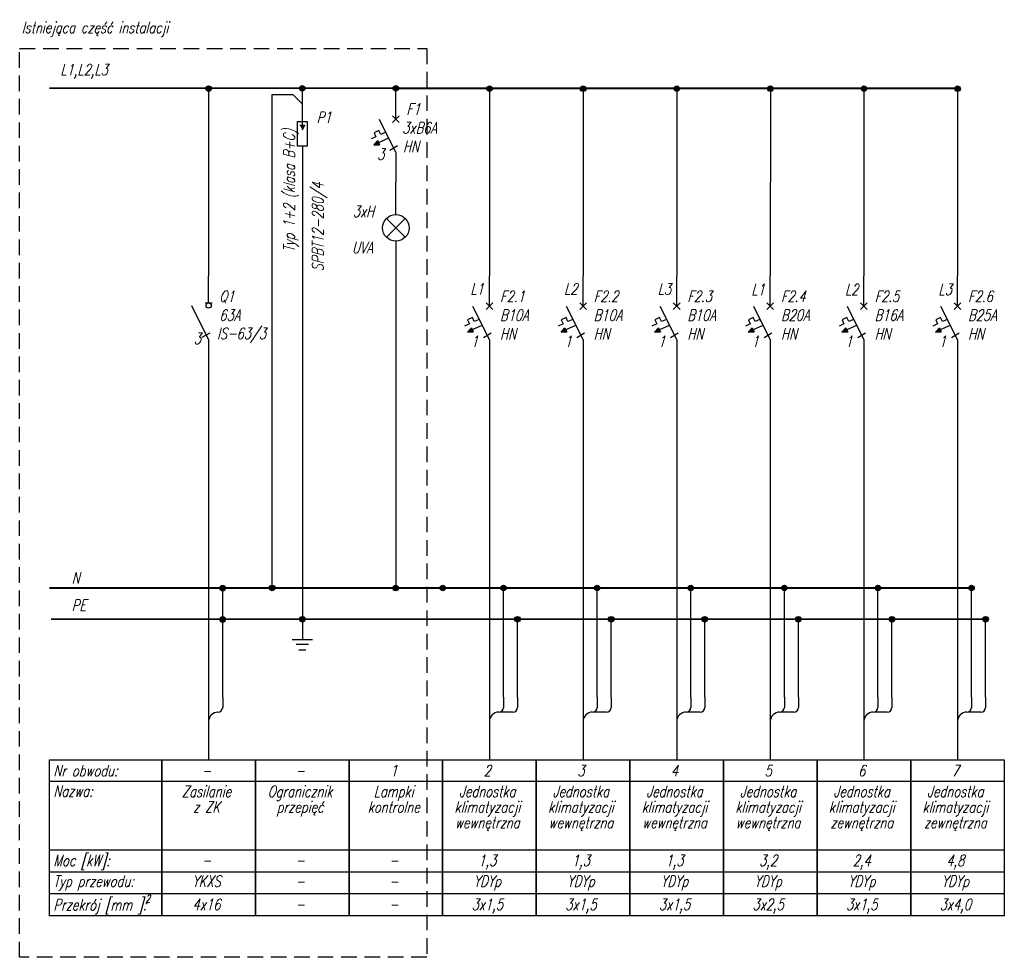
# Model space of a CAD drawing. Header units: millimetres. Extents: x 2267 to 3289, y 1358 to 1509.
# Tile 2 of 3: x 2690 to 2848, y 1358 to 1508. Entities that reach past the tile are written whole.
import ezdxf
from ezdxf.enums import TextEntityAlignment as Align

# ---------------------------------------------------------------- set-up
doc = ezdxf.new("R2010")
doc.units = ezdxf.units.MM
doc.linetypes.add('DASHED', pattern=[0.75, 0.5, -0.25])
for name, color, linetype in [('E_SCHEMAT_opis_0', 3, 'Continuous'), ('E_SCHEMAT_opis_1', 3, 'Continuous'), ('E_SCHEMAT_opis_2', 2, 'Continuous'), ('E_SCHEMAT_opis_3', 30, 'Continuous'), ('E_SCHEMAT_opis_4', 154, 'Continuous'), ('E_SCHEMAT_opis_5', 222, 'Continuous'), ('E_SCHEMAT_sprzęt', 4, 'Continuous')]:
    doc.layers.add(name, color=color, linetype=linetype)
doc.layers.add('E_SZYNY', color=10, linetype='Continuous', lineweight=30)
doc.styles.add('ELEKTRYKA', font='simplex.shx')
doc.styles.add('style3', font='arial.ttf', dxfattribs={"height": 10})

# ---------------------------------------------------------------- blocks, each defined once
blk = doc.blocks.new('SCHEMAT_tabelka_opis_edycja')
for p, q in [((15, -3.5), (0, -3.5)), ((15, -14.5), (0, -14.5)), ((15, -18), (0, -18)), ((15, -21.5), (0, -21.5))]:
    blk.add_line(p, q)
blk.add_lwpolyline([(0, 0), (15, 0), (15, -25), (0, -25)], close=True)
at = {"style": 'ELEKTRYKA', "oblique": 15, "width": 0.75}
for tag, p in [('NUMER_OBWODU:', (7.15, -2.66)), ('NAZWA_LINIJKA_1', (7.15, -5.98)), ('NAZWA_LINIJKA_2', (7.15, -8.48)), ('NAZWA_LINIJKA_3', (7.15, -10.98)), ('NAZWA_LINIJKA_4', (7.15, -13.48)), ('MOC:', (7.15, -17.05)), ('TYP_PRZEWODU:', (7.15, -20.37)), ('PRZEKRÓJ_PRZEWODU:', (7.15, -24.09))]:
    blk.add_attdef(tag, text='', height=1.8, dxfattribs=at).set_placement(p, align=Align.CENTER)
blk = doc.blocks.new('SCHEMAT_rozłącznik izolacyjny')
for p, q in [((0, -4.33), (0, 0)), ((-2.77, -4.73), (0, -10.27)), ((-0.54, -4.33), (0.54, -4.33)), ((-1.02, -9.83), (0.24, -9.14)), ((0, -10.27), (0, -15))]:
    blk.add_line(p, q)
blk.add_circle((0, -4.75), 0.418)
at = {"layer": 'E_SCHEMAT_opis_1', "style": 'style3'}
blk.add_attdef('OPIS_1', (1.71, -4.17), '', height=1.88, dxfattribs=at)
at = {"layer": 'E_SCHEMAT_opis_2', "style": 'style3'}
blk.add_attdef('OPIS_2', (1.71, -7.17), '', height=1.88, dxfattribs=at)
at = {"layer": 'E_SCHEMAT_opis_3', "style": 'style3'}
blk.add_attdef('OPIS_3', (1.71, -10.17), '', height=1.88, dxfattribs=at)
at = {"layer": 'E_SCHEMAT_opis_4', "style": 'style3'}
blk.add_attdef('OPIS_4', (1.71, -13.17), '', height=1.88, dxfattribs=at)
at = {"layer": 'E_SCHEMAT_opis_5', "style": 'style3'}
blk.add_attdef('OPIS_5', (-3.12, -11.86), '', height=1.5, dxfattribs=at)
blk = doc.blocks.new('SCHEMAT_uziemienie symbol ogólny')
for p, q in [((0, 0), (0, -3.3)), ((-1.65, -3.3), (1.65, -3.3)), ((1, -4.13), (-1, -4.13)), ((-0.56, -4.96), (0.56, -4.96))]:
    blk.add_line(p, q)
at = {"layer": 'E_SCHEMAT_opis_1', "style": 'style3'}
blk.add_attdef('OPIS_1', (1.71, -0.05), '', height=1.88, dxfattribs=at)
at = {"layer": 'E_SCHEMAT_opis_2', "style": 'style3'}
blk.add_attdef('OPIS_2', (1.71, -3.05), '', height=1.88, dxfattribs=at)
at = {"layer": 'E_SCHEMAT_opis_3', "style": 'style3'}
blk.add_attdef('OPIS_3', (1.71, -6.05), '', height=1.88, dxfattribs=at)
at = {"layer": 'E_SCHEMAT_opis_4', "style": 'style3'}
blk.add_attdef('OPIS_4', (1.71, -9.05), '', height=1.88, dxfattribs=at)
blk = doc.blocks.new('SCHEMAT_ochronnik przeciwprzepięciowy')
h = blk.add_hatch(color=256)
h.paths.add_polyline_path([(0, -6.67), (0.4, -5.95), (0, -5.95)])
h.paths.add_polyline_path([(0, -6.67), (0, -5.95), (-0.4, -5.95)])
for p, q in [((0, -6.38), (0, 0)), ((-0.4, -5.95), (0.4, -5.95)), ((0, -6.67), (0.4, -5.95)), ((0, -9.27), (0, -15))]:
    blk.add_line(p, q)
blk.add_lwpolyline([(-0.79, -5.33), (0.79, -5.33), (0.79, -9.27), (-0.79, -9.27)], close=True)
at = {"layer": 'E_SCHEMAT_opis_1', "style": 'style3'}
blk.add_attdef('OPIS_1', (1.71, -4.17), '', height=1.88, dxfattribs=at)
at = {"layer": 'E_SCHEMAT_opis_2', "style": 'style3'}
blk.add_attdef('OPIS_2', (1.71, -7.17), '', height=1.88, dxfattribs=at)
at = {"layer": 'E_SCHEMAT_opis_3', "style": 'style3'}
blk.add_attdef('OPIS_3', (1.71, -10.17), '', height=1.88, dxfattribs=at)
at = {"layer": 'E_SCHEMAT_opis_4', "style": 'style3'}
blk.add_attdef('OPIS_4', (1.71, -13.17), '', height=1.88, dxfattribs=at)
blk = doc.blocks.new('SCHEMAT_lampka sygnalizacyjna')
for p, q in [((0, -5.16), (0, 0)), ((-1.51, -5.79), (1.51, -8.81)), ((1.51, -5.79), (-1.51, -8.81))]:
    blk.add_line(p, q)
blk.add_circle((0, -7.3), 2.14)
at = {"layer": 'E_SCHEMAT_opis_1', "style": 'style3'}
blk.add_attdef('OPIS_1', (2.88, -4.17), '', height=1.88, dxfattribs=at)
at = {"layer": 'E_SCHEMAT_opis_2', "style": 'style3'}
blk.add_attdef('OPIS_2', (2.88, -7.17), '', height=1.88, dxfattribs=at)
at = {"layer": 'E_SCHEMAT_opis_3', "style": 'style3'}
blk.add_attdef('OPIS_3', (2.88, -10.17), '', height=1.88, dxfattribs=at)
at = {"layer": 'E_SCHEMAT_opis_4', "style": 'style3'}
blk.add_attdef('OPIS_4', (2.88, -13.17), '', height=1.88, dxfattribs=at)
blk = doc.blocks.new('SCHEMAT_wyłącznik_nadprądowy_instalacyjny')
at = {"ltscale": 0.3}
h = blk.add_hatch(color=256, dxfattribs=at)
h.paths.add_polyline_path([(-2.9, -8.32), (-3.53, -9.01), (-2.76, -8.65), (-2.75, -8.65)])
h.paths.add_polyline_path([(-2.75, -8.65), (-2.76, -8.65), (-3.53, -9.01), (-2.6, -8.97)])
at = {"linetype": 'Continuous'}
blk.add_line((0, -4.87), (0, 0), dxfattribs=at)
for p, q in [((0.54, -4.33), (-0.54, -5.41)), ((-0.54, -4.33), (0.54, -5.41)), ((-2.7, -4.87), (0, -10.27)), ((-0.98, -9.85), (0.25, -9.11)), ((0, -10.27), (0, -15))]:
    blk.add_line(p, q)
at = {"ltscale": 0.3}
for p, q in [((-3.53, -9.01), (-2.9, -8.32)), ((-2.76, -8.65), (-3.53, -9.01)), ((-3.53, -9.01), (-2.6, -8.97)), ((-2.9, -8.32), (-2.6, -8.97)), ((-1.2, -7.93), (-2.76, -8.65))]:
    blk.add_line(p, q, dxfattribs=at)
blk.add_lwpolyline([(-1.65, -6.97), (-2.43, -7.33), (-2.73, -6.69), (-3.5, -7.05), (-3.2, -7.7), (-3.98, -8.06)], dxfattribs=at)
at = {"layer": 'E_SCHEMAT_opis_1', "style": 'style3'}
blk.add_attdef('OPIS_1', (1.71, -4.17), '', height=1.88, dxfattribs=at)
at = {"layer": 'E_SCHEMAT_opis_2', "style": 'style3'}
blk.add_attdef('OPIS_2', (1.71, -7.17), '', height=1.88, dxfattribs=at)
at = {"layer": 'E_SCHEMAT_opis_3', "style": 'style3'}
blk.add_attdef('OPIS_3', (1.71, -10.17), '', height=1.88, dxfattribs=at)
at = {"layer": 'E_SCHEMAT_opis_4', "style": 'style3'}
blk.add_attdef('OPIS_4', (1.71, -13.17), '', height=1.88, dxfattribs=at)
at = {"layer": 'E_SCHEMAT_opis_5', "style": 'style3'}
blk.add_attdef('OPIS_5', (-3.12, -10.88), '', height=1.5, dxfattribs=at)
blk = doc.blocks.new('SCHEMAT_wezeł')
h = blk.add_hatch(color=256)
h.paths.add_polyline_path([(-0.44, 0), (0.44, 0, 1)])
h.paths.add_polyline_path([(0.44, 0), (0, 0), (0, -0.44, 0.414214)])
h.paths.add_polyline_path([(0, 0), (-0.44, 0, 0.414214), (0, -0.44)])
blk.add_circle((0, 0), 0.443)
at = {"layer": 'E_SCHEMAT_opis_1', "style": 'style3'}
blk.add_attdef('OPIS_1', (0.39, 3.53), '', height=1.88, dxfattribs=at)
at = {"layer": 'E_SCHEMAT_opis_2', "style": 'style3'}
blk.add_attdef('OPIS_2', (0.39, 0.53), '', height=1.88, dxfattribs=at)
at = {"layer": 'E_SCHEMAT_opis_3', "style": 'style3'}
blk.add_attdef('OPIS_3', (0.39, -2.47), '', height=1.88, dxfattribs=at)
at = {"layer": 'E_SCHEMAT_opis_4', "style": 'style3'}
blk.add_attdef('OPIS_4', (0.39, -5.47), '', height=1.88, dxfattribs=at)
blk = doc.blocks.new('SCHEMAT_tabelka_opis')
for p, q in [((18, -3.75), (0, -3.75)), ((18, -14.75), (0, -14.75)), ((18, -18.25), (0, -18.25)), ((18, -21.75), (0, -21.75))]:
    blk.add_line(p, q)
blk.add_lwpolyline([(0, -0.25), (18, -0.25), (18, -25.25), (0, -25.25)], close=True)
at = {"style": 'ELEKTRYKA', "oblique": 15, "width": 0.75}
for s, height, p in [('Nr obwodu:', 1.8, (0.62, -2.91)), ('Nazwa:', 1.8, (0.62, -6.2)), ('Moc [kW]:', 1.8, (0.62, -17.3)), ('Typ przewodu:', 1.8, (0.62, -20.62)), ('2', 1.2, (15.36, -23.11)), ('Przekrój [mm ]:', 1.8, (0.62, -24.39))]:
    blk.add_text(s, height=height, dxfattribs=at).set_placement(p)
blk = doc.blocks.new('A$C58D3181D')
for p, q in [((3, 0), (3, -2.17)), ((6, 0), (6, -2.17)), ((5, -3.17), (2.25, -3.17))]:
    blk.add_line(p, q)
for centre, radius, start, end in [((2, -5.17), 2, 90, 180), ((2, -2.17), 1, 270, 0), ((5, -2.17), 1, 270, 0)]:
    blk.add_arc(centre, radius, start, end)

msp = doc.modelspace()

# ---------------------------------------------------------------- linework, layer by layer
at = {"layer": 'E_SCHEMAT_opis_0', "linetype": 'DASHED', "ltscale": 5}
msp.add_lwpolyline([(2755.63, 1357.8), (2690.37, 1357.8), (2690.37, 1503.38), (2755.63, 1503.38)], close=True, dxfattribs=at)
at = {"layer": 'E_SCHEMAT_sprzęt', "color": 4}
for p, q in [((2720.65, 1496.96), (2720.65, 1466.96)), ((2765.66, 1496.98), (2765.65, 1466.96)), ((2780.66, 1496.98), (2780.65, 1466.96)), ((2795.66, 1496.98), (2795.65, 1466.96)), ((2810.66, 1496.98), (2810.65, 1466.96)), ((2825.66, 1496.98), (2825.65, 1466.96)), ((2840.66, 1496.98), (2840.65, 1466.96))]:
    msp.add_line(p, q, dxfattribs=at)
at = {"layer": 'E_SCHEMAT_sprzęt'}
for p, q in [((2720.65, 1399.46), (2720.65, 1389.46)), ((2722.9, 1399.46), (2722.9, 1397.82)), ((2765.65, 1399.46), (2765.65, 1389.46)), ((2765.65, 1399.46), (2765.65, 1389.46)), ((2780.65, 1399.46), (2780.65, 1389.46)), ((2780.65, 1399.46), (2780.65, 1389.46)), ((2780.65, 1399.46), (2780.65, 1389.46)), ((2780.65, 1399.46), (2780.65, 1389.46)), ((2795.65, 1399.46), (2795.65, 1389.46)), ((2795.65, 1399.46), (2795.65, 1389.46)), ((2795.65, 1399.46), (2795.65, 1389.46)), ((2795.65, 1399.46), (2795.65, 1389.46)), ((2810.65, 1399.46), (2810.65, 1389.46)), ((2810.65, 1399.46), (2810.65, 1389.46)), ((2810.65, 1399.46), (2810.65, 1389.46)), ((2810.65, 1399.46), (2810.65, 1389.46)), ((2825.65, 1399.46), (2825.65, 1389.46)), ((2825.65, 1399.46), (2825.65, 1389.46)), ((2840.65, 1399.46), (2840.65, 1389.46)), ((2840.65, 1399.46), (2840.65, 1389.46))]:
    msp.add_line(p, q, dxfattribs=at)
at = {"layer": 'E_SCHEMAT_sprzęt', "color": 154}
for points in [[(2735.67, 1494.45), (2734.17, 1495.95), (2730.79, 1495.95), (2730.79, 1417.03)], [(2722.9, 1399.46), (2722.9, 1416.96)], [(2767.9, 1399.46), (2767.9, 1416.96)], [(2782.9, 1399.46), (2782.9, 1416.96)], [(2797.9, 1399.46), (2797.9, 1416.96)], [(2812.9, 1399.46), (2812.9, 1416.96)], [(2827.9, 1399.46), (2827.9, 1416.96)], [(2842.9, 1399.46), (2842.9, 1416.96)]]:
    msp.add_lwpolyline(points, dxfattribs=at)
at = {"layer": 'E_SCHEMAT_sprzęt'}
for points in [[(2735.67, 1482.03), (2735.67, 1412.03)], [(2750.65, 1472.51), (2750.65, 1416.95)], [(2720.65, 1451.96), (2720.65, 1399.46)], [(2765.65, 1451.96), (2765.65, 1399.46)], [(2780.65, 1451.96), (2780.65, 1399.46)], [(2795.65, 1451.96), (2795.65, 1399.46)], [(2810.65, 1451.96), (2810.65, 1399.46)], [(2825.65, 1451.96), (2825.65, 1399.46)], [(2840.65, 1451.96), (2840.65, 1399.46)]]:
    msp.add_lwpolyline(points, dxfattribs=at)
for centre, radius, start, end in [((2722.15, 1395.57), 1.5, 90, 180), ((2722.15, 1397.82), 0.75, 270, 0)]:
    msp.add_arc(centre, radius, start, end, dxfattribs=at)
at = {"layer": 'E_SZYNY', "const_width": 0.3, "flags": 128}
msp.add_lwpolyline([(2840.66, 1497.01), (2695.15, 1497.03)], dxfattribs=at)
at = {"layer": 'E_SZYNY', "color": 154, "const_width": 0.3, "flags": 128}
msp.add_lwpolyline([(2842.9, 1416.96), (2695.15, 1416.96)], dxfattribs=at)
at = {"layer": 'E_SZYNY', "color": 86, "const_width": 0.3, "flags": 128}
msp.add_lwpolyline([(2845.15, 1411.96), (2695.37, 1411.96)], dxfattribs=at)
at = {"layer": 'E_SZYNY', "color": 86}
for points in [[(2770.15, 1399.46), (2770.15, 1411.96)], [(2785.15, 1399.46), (2785.15, 1411.96)], [(2800.15, 1399.46), (2800.15, 1411.96)], [(2815.15, 1399.46), (2815.15, 1411.96)], [(2830.15, 1399.46), (2830.15, 1411.96)], [(2845.15, 1399.46), (2845.15, 1411.96)]]:
    msp.add_lwpolyline(points, dxfattribs=at)

# ---------------------------------------------------------------- block references
at = {"layer": 'E_SCHEMAT_opis_0'}
msp.add_blockref('SCHEMAT_tabelka_opis', (2695.15, 1389.71), dxfattribs=at)
for p, values in [((2713.15, 1389.46), {'TYP_PRZEWODU:': 'YKXS', 'MOC:': '-', 'NAZWA_LINIJKA_2': 'z ZK', 'NAZWA_LINIJKA_1': 'Zasilanie', 'NUMER_OBWODU:': '-', 'PRZEKRÓJ_PRZEWODU:': '4x16'}), ((2728.15, 1389.46), {'TYP_PRZEWODU:': '-', 'MOC:': '-', 'NAZWA_LINIJKA_2': 'przepięć', 'NAZWA_LINIJKA_1': 'Ogranicznik', 'NUMER_OBWODU:': '-', 'PRZEKRÓJ_PRZEWODU:': '-'}), ((2743.15, 1389.46), {'TYP_PRZEWODU:': '-', 'MOC:': '-', 'NAZWA_LINIJKA_2': 'kontrolne', 'NAZWA_LINIJKA_1': 'Lampki', 'NUMER_OBWODU:': '1', 'PRZEKRÓJ_PRZEWODU:': '-'}), ((2758.15, 1389.46), {'TYP_PRZEWODU:': 'YDYp', 'MOC:': '1,3', 'NAZWA_LINIJKA_3': 'wewnętrzna', 'NAZWA_LINIJKA_2': 'klimatyzacji', 'NAZWA_LINIJKA_1': 'Jednostka', 'NUMER_OBWODU:': '2', 'PRZEKRÓJ_PRZEWODU:': '3x1,5'}), ((2773.15, 1389.46), {'TYP_PRZEWODU:': 'YDYp', 'MOC:': '1,3', 'NAZWA_LINIJKA_3': 'wewnętrzna', 'NAZWA_LINIJKA_2': 'klimatyzacji', 'NAZWA_LINIJKA_1': 'Jednostka', 'NUMER_OBWODU:': '3', 'PRZEKRÓJ_PRZEWODU:': '3x1,5'}), ((2788.15, 1389.46), {'TYP_PRZEWODU:': 'YDYp', 'MOC:': '1,3', 'NAZWA_LINIJKA_3': 'wewnętrzna', 'NAZWA_LINIJKA_2': 'klimatyzacji', 'NAZWA_LINIJKA_1': 'Jednostka', 'NUMER_OBWODU:': '4', 'PRZEKRÓJ_PRZEWODU:': '3x1,5'}), ((2803.15, 1389.46), {'TYP_PRZEWODU:': 'YDYp', 'MOC:': '3,2', 'NAZWA_LINIJKA_3': 'wewnętrzna', 'NAZWA_LINIJKA_2': 'klimatyzacji', 'NAZWA_LINIJKA_1': 'Jednostka', 'NUMER_OBWODU:': '5', 'PRZEKRÓJ_PRZEWODU:': '3x2,5'}), ((2818.15, 1389.46), {'TYP_PRZEWODU:': 'YDYp', 'MOC:': '2,4', 'NAZWA_LINIJKA_3': 'zewnętrzna', 'NAZWA_LINIJKA_2': 'klimatyzacji', 'NAZWA_LINIJKA_1': 'Jednostka', 'NUMER_OBWODU:': '6', 'PRZEKRÓJ_PRZEWODU:': '3x1,5'}), ((2833.15, 1389.46), {'TYP_PRZEWODU:': 'YDYp', 'MOC:': '4,8', 'NAZWA_LINIJKA_3': 'zewnętrzna', 'NAZWA_LINIJKA_2': 'klimatyzacji', 'NAZWA_LINIJKA_1': 'Jednostka', 'NUMER_OBWODU:': '7', 'PRZEKRÓJ_PRZEWODU:': '3x4,0'})]:
    msp.add_blockref('SCHEMAT_tabelka_opis_edycja', p, dxfattribs=at).add_auto_attribs(values)
at = {"layer": 'E_SCHEMAT_sprzęt'}
for name, p in [('SCHEMAT_wezeł', (2720.65, 1496.96)), ('SCHEMAT_wezeł', (2735.65, 1497)), ('SCHEMAT_wezeł', (2750.64, 1497.01)), ('SCHEMAT_wezeł', (2765.66, 1496.95)), ('SCHEMAT_wezeł', (2780.66, 1496.94)), ('SCHEMAT_wezeł', (2795.66, 1496.95)), ('SCHEMAT_wezeł', (2810.66, 1496.94)), ('SCHEMAT_wezeł', (2825.66, 1496.95)), ('SCHEMAT_wezeł', (2840.66, 1496.94)), ('SCHEMAT_wezeł', (2722.89, 1416.94)), ('SCHEMAT_wezeł', (2730.83, 1416.97)), ('SCHEMAT_wezeł', (2750.63, 1416.95)), ('SCHEMAT_wezeł', (2758.17, 1416.96)), ('SCHEMAT_wezeł', (2767.9, 1416.96)), ('SCHEMAT_wezeł', (2782.9, 1416.96)), ('SCHEMAT_wezeł', (2797.9, 1416.96)), ('SCHEMAT_wezeł', (2812.9, 1416.96)), ('SCHEMAT_wezeł', (2827.9, 1416.96)), ('SCHEMAT_wezeł', (2842.9, 1416.96)), ('SCHEMAT_wezeł', (2722.9, 1411.91)), ('SCHEMAT_wezeł', (2735.67, 1411.96)), ('SCHEMAT_wezeł', (2770.15, 1411.96)), ('SCHEMAT_wezeł', (2785.15, 1411.96)), ('SCHEMAT_wezeł', (2800.15, 1411.96)), ('SCHEMAT_wezeł', (2815.15, 1411.96)), ('SCHEMAT_wezeł', (2830.15, 1411.96)), ('SCHEMAT_wezeł', (2845.15, 1411.96)), ('SCHEMAT_uziemienie symbol ogólny', (2735.67, 1412.03))]:
    msp.add_blockref(name, p, dxfattribs=at)
ref = msp.add_blockref('SCHEMAT_ochronnik przeciwprzepięciowy', (2735.67, 1497.03), dxfattribs=at)
ref.add_attrib('OPIS_1', 'P1', (2737.95, 1491.46), dxfattribs={"layer": 'E_SCHEMAT_opis_1', "height": 1.8, "style": 'ELEKTRYKA', "oblique": 15, "width": 0.75})
ref = msp.add_blockref('SCHEMAT_wyłącznik_nadprądowy_instalacyjny', (2750.65, 1496.95), dxfattribs=at)
ref.add_attrib('OPIS_5', '3', (2747.66, 1485.56), dxfattribs={"layer": 'E_SCHEMAT_opis_5', "height": 1.8, "style": 'ELEKTRYKA', "oblique": 15, "width": 0.75})
ref.add_attrib('OPIS_1', 'F1', (2752.36, 1492.78), dxfattribs={"layer": 'E_SCHEMAT_opis_1', "height": 1.8, "style": 'ELEKTRYKA', "oblique": 15, "width": 0.75})
ref.add_attrib('OPIS_2', '3xB6A', (2751.67, 1489.78), dxfattribs={"layer": 'E_SCHEMAT_opis_2', "height": 1.8, "style": 'ELEKTRYKA', "oblique": 15, "width": 0.75})
ref.add_attrib('OPIS_4', 'HN', (2751.79, 1486.78), dxfattribs={"layer": 'E_SCHEMAT_opis_4', "height": 1.8, "style": 'ELEKTRYKA', "oblique": 15, "width": 0.75})
ref = msp.add_blockref('SCHEMAT_lampka sygnalizacyjna', (2750.65, 1481.95), dxfattribs=at)
ref.add_attrib('OPIS_1', '3xH', (2743.74, 1476.39), dxfattribs={"layer": 'E_SCHEMAT_opis_1', "height": 1.8, "style": 'ELEKTRYKA', "oblique": 15, "width": 0.75})
ref.add_attrib('OPIS_4', 'UVA', (2743.61, 1470.59), dxfattribs={"layer": 'E_SCHEMAT_opis_4', "height": 1.8, "style": 'ELEKTRYKA', "oblique": 15, "width": 0.75})
ref = msp.add_blockref('SCHEMAT_rozłącznik izolacyjny', (2720.65, 1466.96), dxfattribs=at)
ref.add_attrib('OPIS_5', '3', (2718.26, 1456.03), dxfattribs={"layer": 'E_SCHEMAT_opis_5', "height": 1.8, "style": 'ELEKTRYKA', "oblique": 15, "width": 0.75})
ref.add_attrib('OPIS_4', 'IS-63/3', (2721.99, 1456.84), dxfattribs={"layer": 'E_SCHEMAT_opis_4', "height": 1.8, "style": 'ELEKTRYKA', "oblique": 15, "width": 0.75})
ref.add_attrib('OPIS_2', '63A', (2722.36, 1459.78), dxfattribs={"layer": 'E_SCHEMAT_opis_2', "height": 1.8, "style": 'ELEKTRYKA', "oblique": 15, "width": 0.75})
ref.add_attrib('OPIS_1', 'Q1', (2722.36, 1462.78), dxfattribs={"layer": 'E_SCHEMAT_opis_1', "height": 1.8, "style": 'ELEKTRYKA', "oblique": 15, "width": 0.75})
ref = msp.add_blockref('SCHEMAT_wyłącznik_nadprądowy_instalacyjny', (2765.65, 1466.96), dxfattribs=at)
ref.add_attrib('OPIS_5', '1', (2762.66, 1455.57), dxfattribs={"layer": 'E_SCHEMAT_opis_5', "height": 1.8, "style": 'ELEKTRYKA', "oblique": 15, "width": 0.75})
ref.add_attrib('OPIS_1', 'F2.1', (2767.36, 1462.78), dxfattribs={"layer": 'E_SCHEMAT_opis_1', "height": 1.8, "style": 'ELEKTRYKA', "oblique": 15, "width": 0.75})
ref.add_attrib('OPIS_2', 'B10A', (2767.36, 1459.78), dxfattribs={"layer": 'E_SCHEMAT_opis_2', "height": 1.8, "style": 'ELEKTRYKA', "oblique": 15, "width": 0.75})
ref.add_attrib('OPIS_4', 'HN', (2767.36, 1456.78), dxfattribs={"layer": 'E_SCHEMAT_opis_4', "height": 1.8, "style": 'ELEKTRYKA', "oblique": 15, "width": 0.75})
ref = msp.add_blockref('SCHEMAT_wyłącznik_nadprądowy_instalacyjny', (2780.65, 1466.96), dxfattribs=at)
ref.add_attrib('OPIS_5', '1', (2777.66, 1455.57), dxfattribs={"layer": 'E_SCHEMAT_opis_5', "height": 1.8, "style": 'ELEKTRYKA', "oblique": 15, "width": 0.75})
ref.add_attrib('OPIS_1', 'F2.2', (2782.36, 1462.78), dxfattribs={"layer": 'E_SCHEMAT_opis_1', "height": 1.8, "style": 'ELEKTRYKA', "oblique": 15, "width": 0.75})
ref.add_attrib('OPIS_2', 'B10A', (2782.36, 1459.78), dxfattribs={"layer": 'E_SCHEMAT_opis_2', "height": 1.8, "style": 'ELEKTRYKA', "oblique": 15, "width": 0.75})
ref.add_attrib('OPIS_4', 'HN', (2782.36, 1456.78), dxfattribs={"layer": 'E_SCHEMAT_opis_4', "height": 1.8, "style": 'ELEKTRYKA', "oblique": 15, "width": 0.75})
ref = msp.add_blockref('SCHEMAT_wyłącznik_nadprądowy_instalacyjny', (2795.65, 1466.96), dxfattribs=at)
ref.add_attrib('OPIS_5', '1', (2792.66, 1455.57), dxfattribs={"layer": 'E_SCHEMAT_opis_5', "height": 1.8, "style": 'ELEKTRYKA', "oblique": 15, "width": 0.75})
ref.add_attrib('OPIS_1', 'F2.3', (2797.36, 1462.78), dxfattribs={"layer": 'E_SCHEMAT_opis_1', "height": 1.8, "style": 'ELEKTRYKA', "oblique": 15, "width": 0.75})
ref.add_attrib('OPIS_2', 'B10A', (2797.36, 1459.78), dxfattribs={"layer": 'E_SCHEMAT_opis_2', "height": 1.8, "style": 'ELEKTRYKA', "oblique": 15, "width": 0.75})
ref.add_attrib('OPIS_4', 'HN', (2797.36, 1456.78), dxfattribs={"layer": 'E_SCHEMAT_opis_4', "height": 1.8, "style": 'ELEKTRYKA', "oblique": 15, "width": 0.75})
ref = msp.add_blockref('SCHEMAT_wyłącznik_nadprądowy_instalacyjny', (2810.65, 1466.96), dxfattribs=at)
ref.add_attrib('OPIS_5', '1', (2807.66, 1455.57), dxfattribs={"layer": 'E_SCHEMAT_opis_5', "height": 1.8, "style": 'ELEKTRYKA', "oblique": 15, "width": 0.75})
ref.add_attrib('OPIS_1', 'F2.4', (2812.36, 1462.78), dxfattribs={"layer": 'E_SCHEMAT_opis_1', "height": 1.8, "style": 'ELEKTRYKA', "oblique": 15, "width": 0.75})
ref.add_attrib('OPIS_2', 'B20A', (2812.36, 1459.78), dxfattribs={"layer": 'E_SCHEMAT_opis_2', "height": 1.8, "style": 'ELEKTRYKA', "oblique": 15, "width": 0.75})
ref.add_attrib('OPIS_4', 'HN', (2812.36, 1456.78), dxfattribs={"layer": 'E_SCHEMAT_opis_4', "height": 1.8, "style": 'ELEKTRYKA', "oblique": 15, "width": 0.75})
ref = msp.add_blockref('SCHEMAT_wyłącznik_nadprądowy_instalacyjny', (2825.65, 1466.96), dxfattribs=at)
ref.add_attrib('OPIS_5', '1', (2822.66, 1455.57), dxfattribs={"layer": 'E_SCHEMAT_opis_5', "height": 1.8, "style": 'ELEKTRYKA', "oblique": 15, "width": 0.75})
ref.add_attrib('OPIS_1', 'F2.5', (2827.36, 1462.78), dxfattribs={"layer": 'E_SCHEMAT_opis_1', "height": 1.8, "style": 'ELEKTRYKA', "oblique": 15, "width": 0.75})
ref.add_attrib('OPIS_2', 'B16A', (2827.36, 1459.78), dxfattribs={"layer": 'E_SCHEMAT_opis_2', "height": 1.8, "style": 'ELEKTRYKA', "oblique": 15, "width": 0.75})
ref.add_attrib('OPIS_4', 'HN', (2827.36, 1456.78), dxfattribs={"layer": 'E_SCHEMAT_opis_4', "height": 1.8, "style": 'ELEKTRYKA', "oblique": 15, "width": 0.75})
ref = msp.add_blockref('SCHEMAT_wyłącznik_nadprądowy_instalacyjny', (2840.65, 1466.96), dxfattribs=at)
ref.add_attrib('OPIS_5', '1', (2837.66, 1455.57), dxfattribs={"layer": 'E_SCHEMAT_opis_5', "height": 1.8, "style": 'ELEKTRYKA', "oblique": 15, "width": 0.75})
ref.add_attrib('OPIS_1', 'F2.6', (2842.36, 1462.78), dxfattribs={"layer": 'E_SCHEMAT_opis_1', "height": 1.8, "style": 'ELEKTRYKA', "oblique": 15, "width": 0.75})
ref.add_attrib('OPIS_2', 'B25A', (2842.36, 1459.78), dxfattribs={"layer": 'E_SCHEMAT_opis_2', "height": 1.8, "style": 'ELEKTRYKA', "oblique": 15, "width": 0.75})
ref.add_attrib('OPIS_4', 'HN', (2842.36, 1456.78), dxfattribs={"layer": 'E_SCHEMAT_opis_4', "height": 1.8, "style": 'ELEKTRYKA', "oblique": 15, "width": 0.75})
at = {"layer": 'E_SCHEMAT_sprzęt', "xscale": 0.75, "yscale": 0.75, "zscale": 0.75}
for p in [(2765.65, 1399.46), (2780.65, 1399.46), (2795.65, 1399.46), (2810.65, 1399.46), (2825.65, 1399.46), (2840.65, 1399.46)]:
    msp.add_blockref('A$C58D3181D', p, dxfattribs=at)

# ---------------------------------------------------------------- texts
at = {"layer": 'E_SCHEMAT_opis_0', "style": 'ELEKTRYKA', "oblique": 15, "width": 0.75}
for s, p in [('Istniejąca część instalacji', (2690.68, 1505.84)), ('L1,L2,L3', (2696.91, 1499.09)), ('L1', (2762.61, 1463.99)), ('L2', (2777.61, 1463.96)), ('L3', (2792.61, 1463.96)), ('L1', (2807.61, 1463.87)), ('L2', (2822.61, 1463.87)), ('L3', (2837.61, 1463.87)), ('N', (2698.7, 1417.7)), ('PE', (2698.7, 1413.3))]:
    msp.add_text(s, height=1.8, dxfattribs=at).set_placement(p)
at = {"layer": 'E_SCHEMAT_opis_1', "style": 'ELEKTRYKA', "oblique": 15, "width": 0.75}
msp.add_text('Typ 1+2 (klasa B+C)', height=1.8, rotation=90, dxfattribs=at).set_placement((2734.44, 1470.77))
at = {"layer": 'E_SCHEMAT_opis_4', "style": 'ELEKTRYKA', "oblique": 15, "width": 0.75}
msp.add_text('SPBT12-280/4', height=1.8, rotation=90, dxfattribs=at).set_placement((2739.03, 1467.68))

doc.saveas('drawing.dxf')
